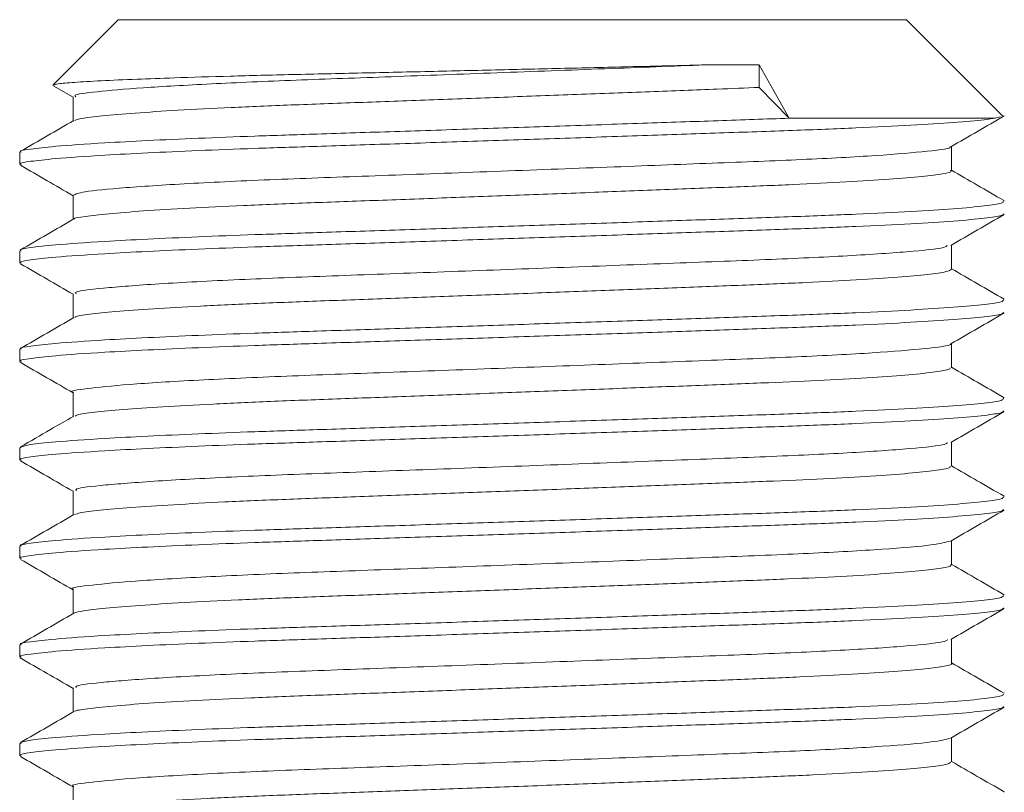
# Model space of a CAD drawing. Header units: millimetres. Extents: x 0 to 210, y 0 to 297.
# Tile 24 of 38: x 69 to 79, y 269 to 277. Entities that reach past the tile are written whole.
import ezdxf

# ---------------------------------------------------------------- set-up
doc = ezdxf.new("R2010")
doc.units = ezdxf.units.MM
doc.linetypes.add('HIDDEN', pattern=[1.905, 1.27, -0.635])
doc.layers.add('FORMAT', color=7, linetype='HIDDEN')

msp = doc.modelspace()

# ---------------------------------------------------------------- linework, layer by layer
at = {"layer": 'FORMAT', "linetype": 'Continuous', "lineweight": 15}
for p, q in [((69.592, 277.1905), (68.9309, 276.5295)), ((75.8416, 277.1905), (69.592, 277.1905)), ((77.592, 277.1905), (75.8416, 277.1905)), ((78.5664, 276.2161), (77.592, 277.1905)), ((75.5534, 276.7318), (76.0996, 276.7318)), ((76.0996, 276.7318), (76.404, 276.1905)), ((76.0996, 276.503), (76.0996, 276.7318)), ((68.9276, 276.5256), (68.9411, 276.5219)), ((68.9384, 276.5171), (69.1332, 276.4044)), ((76.404, 276.1905), (76.0996, 276.503)), ((69.1332, 276.409), (69.1332, 276.1631)), ((78.495, 276.1905), (76.404, 276.1905)), ((78.5432, 276.2049), (78.495, 276.1905)), ((78.0507, 275.6591), (78.0507, 275.9044)), ((68.592, 275.8462), (68.592, 275.7212)), ((69.1332, 275.4088), (69.1332, 275.1631)), ((78.0507, 274.659), (78.0507, 274.9044)), ((68.592, 274.8462), (68.592, 274.7212)), ((69.1332, 274.4091), (69.1332, 274.1631)), ((78.0507, 273.6588), (78.0507, 273.9044)), ((68.592, 273.8462), (68.592, 273.7212)), ((69.1332, 273.409), (69.1332, 273.163)), ((78.0507, 272.6591), (78.0507, 272.9044)), ((68.592, 272.8462), (68.592, 272.7212)), ((69.1332, 272.4088), (69.1332, 272.1631)), ((78.0507, 271.6591), (78.0507, 271.9044)), ((68.592, 271.8462), (68.592, 271.7212)), ((69.1332, 271.409), (69.1332, 271.1631)), ((78.0507, 270.6588), (78.0507, 270.9044)), ((68.592, 270.8462), (68.592, 270.7212)), ((69.1332, 270.4091), (69.1332, 270.163)), ((78.0507, 269.659), (78.0507, 269.9044)), ((68.592, 269.8462), (68.592, 269.7212)), ((69.1332, 269.4088), (69.1332, 269.1631))]:
    msp.add_line(p, q, dxfattribs=at)
at = {"layer": 'FORMAT', "linetype": 'Continuous', "lineweight": 0}
for p, q in [((78.5864, 275.3533), (78.5787, 275.3551)), ((68.6066, 272.8462), (68.5975, 272.8533)), ((78.5864, 272.3533), (78.5789, 272.3551)), ((68.6066, 269.8462), (68.5975, 269.8533)), ((78.5864, 269.3533), (78.5792, 269.355))]:
    msp.add_line(p, q, dxfattribs=at)
at = {"layer": 'FORMAT', "linetype": 'Continuous', "lineweight": 15}
for points, knots in [([(75.5534, 276.7318), (75.3409, 276.7266), (74.9105, 276.716), (74.2185, 276.6994), (73.5064, 276.6826), (72.783, 276.6659), (72.0558, 276.6493), (71.3588, 276.6342), (70.7142, 276.6178), (70.1895, 276.6018), (69.7527, 276.586), (69.4034, 276.5706), (69.1359, 276.5548), (68.9672, 276.5403), (68.9443, 276.5313), (68.9333, 276.527)], [0, 0, 0, 0, 0.075868, 0.15366, 0.229528, 0.30732, 0.388203, 0.471426, 0.552634, 0.636104, 0.700539, 0.776396, 0.854086, 0.929943, 1, 1, 1, 1]), ([(69.142, 276.1681), (69.0516, 276.1159), (68.871, 276.0114), (68.6903, 275.9069), (68.5999, 275.8547)], [0, 0, 0, 0, 0.4999682, 1, 1, 1, 1]), ([(78.0432, 275.9), (78.1335, 275.9523), (78.3143, 276.0568), (78.495, 276.1613), (78.5854, 276.2136)], [0, 0, 0, 0, 0.4999624, 1, 1, 1, 1]), ([(68.5991, 275.7133), (68.6894, 275.661), (68.8675, 275.5581), (69.0455, 275.4551), (69.1332, 275.4044)], [0, 0, 0, 0, 0.507513, 1, 1, 1, 1]), ([(78.5833, 275.3551), (78.4929, 275.4073), (78.3154, 275.5099), (78.1379, 275.6126), (78.0507, 275.663)], [0, 0, 0, 0, 0.508981, 1, 1, 1, 1]), ([(69.1417, 275.168), (69.0514, 275.1157), (68.8707, 275.0112), (68.69, 274.9068), (68.5996, 274.8545)], [0, 0, 0, 0, 0.499965, 1, 1, 1, 1]), ([(78.0431, 274.8999), (78.1334, 274.9522), (78.3141, 275.0567), (78.4948, 275.1612), (78.5851, 275.2134)], [0, 0, 0, 0, 0.499968, 1, 1, 1, 1]), ([(68.5989, 274.7134), (68.6892, 274.6611), (68.8674, 274.5581), (69.0455, 274.4551), (69.1332, 274.4044)], [0, 0, 0, 0, 0.507275, 1, 1, 1, 1]), ([(78.5856, 274.3538), (78.4952, 274.4061), (78.3169, 274.5092), (78.1386, 274.6123), (78.0507, 274.6631)], [0, 0, 0, 0, 0.5067348, 1, 1, 1, 1]), ([(69.1407, 274.1674), (69.0504, 274.1152), (68.8697, 274.0107), (68.689, 273.9063), (68.5987, 273.854)], [0, 0, 0, 0, 0.499967, 1, 1, 1, 1]), ([(78.0436, 273.9003), (78.1339, 273.9525), (78.3146, 274.057), (78.4953, 274.1615), (78.5857, 274.2137)], [0, 0, 0, 0, 0.499968, 1, 1, 1, 1]), ([(68.598, 273.7139), (68.6884, 273.6616), (68.8668, 273.5585), (69.0452, 273.4553), (69.1332, 273.4044)], [0, 0, 0, 0, 0.506564, 1, 1, 1, 1]), ([(78.5848, 273.3543), (78.4944, 273.4065), (78.3164, 273.5094), (78.1384, 273.6124), (78.0507, 273.6631)], [0, 0, 0, 0, 0.507516, 1, 1, 1, 1]), ([(69.1422, 273.1682), (69.0625, 273.1222), (68.8819, 273.0177), (68.7012, 272.9132), (68.6002, 272.8548)], [0, 0, 0, 0, 0.440956, 1, 1, 1, 1]), ([(78.0431, 272.9), (78.1334, 272.9522), (78.3142, 273.0567), (78.4949, 273.1612), (78.5853, 273.2135)], [0, 0, 0, 0, 0.499963, 1, 1, 1, 1]), ([(68.5991, 272.7133), (68.6894, 272.661), (68.8675, 272.5581), (69.0455, 272.4551), (69.1332, 272.4044)], [0, 0, 0, 0, 0.50752, 1, 1, 1, 1]), ([(78.5834, 272.355), (78.493, 272.4073), (78.3154, 272.5099), (78.1379, 272.6126), (78.0507, 272.663)], [0, 0, 0, 0, 0.5088984, 1, 1, 1, 1]), ([(69.1415, 272.1678), (69.0511, 272.1156), (68.8704, 272.0111), (68.6897, 271.9066), (68.5993, 271.8544)], [0, 0, 0, 0, 0.499965, 1, 1, 1, 1]), ([(78.0432, 271.9), (78.1335, 271.9523), (78.3142, 272.0568), (78.4949, 272.1613), (78.5853, 272.2135)], [0, 0, 0, 0, 0.499969, 1, 1, 1, 1]), ([(68.5989, 271.7134), (68.6892, 271.6611), (68.8674, 271.5581), (69.0455, 271.4551), (69.1332, 271.4044)], [0, 0, 0, 0, 0.507272, 1, 1, 1, 1]), ([(78.5857, 271.3538), (78.4954, 271.406), (78.317, 271.5091), (78.1387, 271.6122), (78.0507, 271.6631)], [0, 0, 0, 0, 0.50658, 1, 1, 1, 1]), ([(69.1408, 271.1675), (69.0505, 271.1152), (68.8698, 271.0108), (68.6891, 270.9063), (68.5987, 270.8541)], [0, 0, 0, 0, 0.499967, 1, 1, 1, 1]), ([(78.0437, 270.9004), (78.1341, 270.9526), (78.3148, 271.0571), (78.4955, 271.1616), (78.5858, 271.2138)], [0, 0, 0, 0, 0.499967, 1, 1, 1, 1]), ([(68.5981, 270.7138), (68.6885, 270.6616), (68.8669, 270.5584), (69.0452, 270.4553), (69.1332, 270.4044)], [0, 0, 0, 0, 0.50665, 1, 1, 1, 1]), ([(78.5847, 270.3543), (78.4943, 270.4066), (78.3163, 270.5095), (78.1383, 270.6124), (78.0507, 270.6631)], [0, 0, 0, 0, 0.507619, 1, 1, 1, 1]), ([(69.1425, 270.1684), (69.0522, 270.1161), (68.8715, 270.0117), (68.6908, 269.9072), (68.6004, 269.855)], [0, 0, 0, 0, 0.499968, 1, 1, 1, 1]), ([(78.043, 269.8999), (78.1333, 269.9521), (78.314, 270.0567), (78.4948, 270.1612), (78.5852, 270.2134)], [0, 0, 0, 0, 0.499963, 1, 1, 1, 1]), ([(68.5991, 269.7133), (68.6894, 269.661), (68.8675, 269.5581), (69.0455, 269.4551), (69.1332, 269.4044)], [0, 0, 0, 0, 0.507498, 1, 1, 1, 1]), ([(78.5835, 269.355), (78.4932, 269.4072), (78.3155, 269.5099), (78.1379, 269.6126), (78.0507, 269.663)], [0, 0, 0, 0, 0.508764, 1, 1, 1, 1])]:
    msp.add_open_spline(points, degree=3, knots=knots, dxfattribs=at)
at = {"layer": 'FORMAT', "linetype": 'Continuous', "lineweight": 0}
for points, knots in [([(75.5534, 276.7318), (75.2177, 276.7189), (74.5404, 276.6929), (73.4378, 276.6517), (72.3653, 276.6118), (71.3717, 276.5772), (70.5072, 276.5396), (69.8093, 276.4992), (69.3504, 276.4592), (69.1322, 276.4302), (69.1555, 276.4135), (69.1624, 276.4085)], [0, 0, 0, 0, 0.12005, 0.2421464, 0.3626335, 0.4786661, 0.5972928, 0.7169446, 0.836263, 0.9518842, 1, 1, 1, 1]), ([(76.0996, 276.503), (75.9585, 276.4975), (75.6084, 276.4839), (74.9878, 276.46), (74.2573, 276.4323), (73.5, 276.4039), (72.7523, 276.3763), (72.0217, 276.3495), (71.3421, 276.3255), (70.7206, 276.299), (70.1862, 276.2714), (69.7432, 276.243), (69.4168, 276.2153), (69.2067, 276.1898), (69.1689, 276.1749), (69.1516, 276.1681)], [0, 0, 0, 0, 0.053359, 0.132353, 0.213638, 0.292636, 0.373924, 0.45293, 0.534229, 0.613218, 0.694498, 0.773494, 0.854779, 0.933786, 1, 1, 1, 1]), ([(68.6066, 275.7212), (68.6023, 275.7236), (68.5827, 275.7345), (68.6909, 275.7529), (68.9524, 275.7825), (69.3699, 275.8115), (69.8817, 275.8391), (70.3936, 275.8621), (70.9728, 275.8845), (71.6394, 275.906), (72.4012, 275.9306), (73.234, 275.958), (74.0845, 275.9863), (74.9135, 276.0142), (75.7123, 276.0416), (76.4441, 276.0664), (77.1009, 276.0917), (77.653, 276.119), (78.0923, 276.1472), (78.3619, 276.1712), (78.4603, 276.1855), (78.495, 276.1905)], [0, 0, 0, 0, 0.015988, 0.072482, 0.130614, 0.20279, 0.250402, 0.29898, 0.346592, 0.395171, 0.451663, 0.509792, 0.566286, 0.624418, 0.680921, 0.739063, 0.795556, 0.853686, 0.910178, 0.968308, 1, 1, 1, 1]), ([(68.6066, 275.8462), (68.6023, 275.8486), (68.5827, 275.8595), (68.6909, 275.8779), (68.9524, 275.9075), (69.3699, 275.9365), (69.8817, 275.9641), (70.3936, 275.9871), (70.9728, 276.0095), (71.6394, 276.031), (72.4013, 276.0556), (73.2339, 276.083), (74.0847, 276.1113), (74.9062, 276.139), (75.6972, 276.166), (76.1663, 276.1823), (76.404, 276.1905)], [0, 0, 0, 0, 0.021714, 0.098436, 0.177383, 0.275403, 0.340064, 0.406037, 0.470698, 0.536671, 0.613391, 0.692335, 0.769058, 0.848006, 0.922968, 1, 1, 1, 1]), ([(78.035, 275.8999), (78.0363, 275.8991), (78.06, 275.8854), (77.8305, 275.8554), (77.3319, 275.8121), (76.5657, 275.7707), (75.6315, 275.7348), (74.5598, 275.6936), (73.4046, 275.6504), (72.2672, 275.6082), (71.2189, 275.5716), (70.3177, 275.5301), (69.6327, 275.4863), (69.2065, 275.4447), (69.1605, 275.4204), (69.1385, 275.4088)], [0, 0, 0, 0, 0.005073, 0.089397, 0.175001, 0.257515, 0.337294, 0.41985, 0.503939, 0.588272, 0.669549, 0.753346, 0.838936, 0.92341, 1, 1, 1, 1]), ([(78.0406, 275.659), (78.0438, 275.6573), (78.0631, 275.6473), (77.974, 275.6274), (77.7678, 275.5995), (77.4347, 275.5713), (76.9917, 275.5435), (76.4557, 275.5169), (75.8332, 275.4926), (75.1529, 275.4663), (74.422, 275.4385), (73.6742, 275.4104), (72.9172, 275.3824), (72.186, 275.3554), (71.4882, 275.3309), (70.8565, 275.3052), (70.2969, 275.2776), (69.8365, 275.2495), (69.4753, 275.2214), (69.2483, 275.1941), (69.1399, 275.1772), (69.1448, 275.1684), (69.145, 275.1679)], [0, 0, 0, 0, 0.011199, 0.066743, 0.120719, 0.176259, 0.230247, 0.2858, 0.339781, 0.395328, 0.449304, 0.504844, 0.558831, 0.614383, 0.668366, 0.723915, 0.77789, 0.833431, 0.887416, 0.942968, 0.996952, 1, 1, 1, 1]), ([(68.6066, 274.8462), (68.6023, 274.8486), (68.5827, 274.8595), (68.6909, 274.8779), (68.9524, 274.9075), (69.3699, 274.9365), (69.8817, 274.9641), (70.3936, 274.9871), (70.9728, 275.0095), (71.6394, 275.031), (72.4012, 275.0556), (73.234, 275.083), (74.0845, 275.1113), (74.9135, 275.1392), (75.7124, 275.1666), (76.4441, 275.1914), (77.1011, 275.2167), (77.6525, 275.244), (78.0943, 275.2722), (78.3999, 275.3002), (78.5721, 275.3253), (78.5758, 275.3399), (78.5774, 275.3462)], [0, 0, 0, 0, 0.014985, 0.067933, 0.122416, 0.190062, 0.234686, 0.280215, 0.32484, 0.370369, 0.423315, 0.477797, 0.530745, 0.585229, 0.638185, 0.692678, 0.745625, 0.800107, 0.853054, 0.907535, 0.960492, 1, 1, 1, 1]), ([(68.6066, 274.7212), (68.6023, 274.7236), (68.5827, 274.7345), (68.6909, 274.7529), (68.9524, 274.7825), (69.3699, 274.8115), (69.8817, 274.8391), (70.3936, 274.8621), (70.9728, 274.8845), (71.6394, 274.906), (72.4012, 274.9306), (73.234, 274.958), (74.0845, 274.9863), (74.9135, 275.0142), (75.7124, 275.0416), (76.4441, 275.0664), (77.1011, 275.0917), (77.6525, 275.119), (78.0943, 275.1472), (78.3999, 275.1752), (78.5721, 275.2003), (78.5758, 275.2149), (78.5774, 275.2212)], [0, 0, 0, 0, 0.014985, 0.067933, 0.122416, 0.190062, 0.234686, 0.280215, 0.32484, 0.370369, 0.423315, 0.477797, 0.530745, 0.585229, 0.638185, 0.692678, 0.745625, 0.800107, 0.853054, 0.907535, 0.960492, 1, 1, 1, 1]), ([(78.0073, 274.8995), (78.0016, 274.8926), (77.9849, 274.8724), (77.6321, 274.8353), (76.9961, 274.7919), (76.1294, 274.7532), (75.1083, 274.7148), (73.9807, 274.6718), (72.8324, 274.629), (71.7483, 274.5902), (70.7763, 274.5529), (69.9661, 274.5099), (69.4106, 274.4662), (69.1382, 274.4332), (69.1612, 274.4145), (69.1684, 274.4086)], [0, 0, 0, 0, 0.043696, 0.129029, 0.214292, 0.296653, 0.378985, 0.462714, 0.54658, 0.627874, 0.708317, 0.793352, 0.878845, 0.961916, 1, 1, 1, 1]), ([(78.05, 274.659), (78.0389, 274.6506), (78.0163, 274.6334), (77.8244, 274.6059), (77.5186, 274.5776), (77.102, 274.5498), (76.582, 274.5225), (75.9819, 274.4982), (75.3082, 274.4723), (74.5921, 274.445), (73.8409, 274.4167), (73.0895, 274.3888), (72.3454, 274.3613), (71.6433, 274.3364), (70.9905, 274.3112), (70.4172, 274.284), (69.9299, 274.2558), (69.5481, 274.2278), (69.2875, 274.2001), (69.1562, 274.1805), (69.154, 274.1697), (69.1535, 274.1673)], [0, 0, 0, 0, 0.053315, 0.108808, 0.16274, 0.218235, 0.272176, 0.327681, 0.38161, 0.437102, 0.491032, 0.546525, 0.600466, 0.655972, 0.709899, 0.765391, 0.819319, 0.874809, 0.92875, 0.984255, 1, 1, 1, 1]), ([(68.6066, 273.8462), (68.6023, 273.8486), (68.5827, 273.8595), (68.6909, 273.8779), (68.9524, 273.9075), (69.3699, 273.9365), (69.8817, 273.9641), (70.3936, 273.9871), (70.9728, 274.0095), (71.6394, 274.031), (72.4012, 274.0556), (73.234, 274.083), (74.0845, 274.1113), (74.9135, 274.1392), (75.7124, 274.1666), (76.4441, 274.1914), (77.1011, 274.2167), (77.6525, 274.244), (78.0943, 274.2722), (78.3999, 274.3002), (78.5721, 274.3253), (78.5758, 274.3399), (78.5774, 274.3462)], [0, 0, 0, 0, 0.014985, 0.067933, 0.122416, 0.190062, 0.234686, 0.280215, 0.32484, 0.370369, 0.423315, 0.477797, 0.530745, 0.585229, 0.638185, 0.692678, 0.745625, 0.800107, 0.853054, 0.907535, 0.960492, 1, 1, 1, 1]), ([(68.6066, 273.7212), (68.6023, 273.7236), (68.5827, 273.7345), (68.6909, 273.7529), (68.9524, 273.7825), (69.3699, 273.8115), (69.8817, 273.8391), (70.3936, 273.8621), (70.9728, 273.8845), (71.6394, 273.906), (72.4012, 273.9306), (73.234, 273.958), (74.0845, 273.9863), (74.9135, 274.0142), (75.7124, 274.0416), (76.4441, 274.0664), (77.1011, 274.0917), (77.6525, 274.119), (78.0943, 274.1472), (78.3999, 274.1752), (78.5721, 274.2003), (78.5758, 274.2149), (78.5774, 274.2212)], [0, 0, 0, 0, 0.014985, 0.067933, 0.122416, 0.190062, 0.234686, 0.280215, 0.32484, 0.370369, 0.423315, 0.477797, 0.530745, 0.585229, 0.638185, 0.692678, 0.745625, 0.800107, 0.853054, 0.907535, 0.960492, 1, 1, 1, 1]), ([(78.0397, 273.9002), (78.0404, 273.8998), (78.0645, 273.8868), (77.8499, 273.8579), (77.3747, 273.815), (76.6225, 273.7732), (75.6885, 273.737), (74.6115, 273.6956), (73.4527, 273.6522), (72.3154, 273.6099), (71.2693, 273.5736), (70.3691, 273.5326), (69.6616, 273.4894), (69.2565, 273.4465), (69.0886, 273.4226), (69.135, 273.4093), (69.1359, 273.409)], [0, 0, 0, 0, 0.002348, 0.08504, 0.169126, 0.252661, 0.333256, 0.416481, 0.501395, 0.585159, 0.665824, 0.748776, 0.833656, 0.91763, 0.998425, 1, 1, 1, 1]), ([(78.0383, 273.6587), (78.0363, 273.6522), (78.0316, 273.6374), (77.8749, 273.6121), (77.5998, 273.5841), (77.2034, 273.5559), (76.7094, 273.5287), (76.1216, 273.5034), (75.4677, 273.4785), (74.7543, 273.4511), (74.0145, 273.4232), (73.2559, 273.3949), (72.5135, 273.3675), (71.7951, 273.3416), (71.1341, 273.3173), (70.5372, 273.2901), (70.0327, 273.2623), (69.6233, 273.2339), (69.3367, 273.2064), (69.1767, 273.1845), (69.163, 273.1722), (69.1584, 273.1681)], [0, 0, 0, 0, 0.041478, 0.095519, 0.151127, 0.205178, 0.260796, 0.314847, 0.370465, 0.424506, 0.480114, 0.534163, 0.58978, 0.643831, 0.699451, 0.753492, 0.8091, 0.863148, 0.918764, 0.972816, 1, 1, 1, 1]), ([(68.6042, 272.8549), (68.6293, 272.8625), (68.6819, 272.8785), (68.9574, 272.9074), (69.369, 272.9365), (69.8819, 272.9641), (70.3935, 272.9871), (70.9728, 273.0095), (71.6394, 273.031), (72.4012, 273.0556), (73.234, 273.083), (74.0845, 273.1113), (74.9135, 273.1392), (75.7124, 273.1666), (76.4441, 273.1914), (77.1011, 273.2167), (77.6525, 273.244), (78.0943, 273.2722), (78.3999, 273.3002), (78.5721, 273.3253), (78.5758, 273.3399), (78.5774, 273.3462)], [0, 0, 0, 0, 0.0505833, 0.106081, 0.1749859, 0.2204405, 0.2668173, 0.312272, 0.3586493, 0.4125809, 0.4680764, 0.5220104, 0.577508, 0.6314505, 0.6869579, 0.7408901, 0.7963864, 0.8503186, 0.9058141, 0.9597567, 1, 1, 1, 1]), ([(68.6066, 272.7212), (68.6023, 272.7236), (68.5827, 272.7345), (68.6909, 272.7529), (68.9524, 272.7825), (69.3699, 272.8115), (69.8817, 272.8391), (70.3936, 272.8621), (70.9728, 272.8845), (71.6394, 272.906), (72.4012, 272.9306), (73.234, 272.958), (74.0845, 272.9863), (74.9135, 273.0142), (75.7124, 273.0416), (76.4441, 273.0664), (77.1011, 273.0917), (77.6525, 273.119), (78.0943, 273.1472), (78.3999, 273.1752), (78.5721, 273.2003), (78.5758, 273.2149), (78.5774, 273.2212)], [0, 0, 0, 0, 0.014985, 0.067933, 0.122416, 0.190062, 0.234686, 0.280215, 0.32484, 0.370369, 0.423315, 0.477797, 0.530745, 0.585229, 0.638185, 0.692678, 0.745625, 0.800107, 0.853054, 0.907535, 0.960492, 1, 1, 1, 1]), ([(78.0078, 272.8995), (78.0041, 272.8932), (77.9924, 272.8738), (77.6571, 272.8375), (77.0402, 272.7944), (76.1922, 272.7555), (75.1835, 272.7177), (74.057, 272.6747), (72.8957, 272.6314), (71.7956, 272.5918), (70.8136, 272.5546), (69.9977, 272.5117), (69.4321, 272.4684), (69.1457, 272.4344), (69.162, 272.4151), (69.1676, 272.4084)], [0, 0, 0, 0, 0.040026, 0.124566, 0.209186, 0.291104, 0.372463, 0.456862, 0.541588, 0.623839, 0.704922, 0.78916, 0.873971, 0.956538, 1, 1, 1, 1]), ([(78.0353, 272.6588), (78.0381, 272.6545), (78.0461, 272.6416), (77.9212, 272.6185), (77.672, 272.5903), (77.3035, 272.5623), (76.8273, 272.5346), (76.2634, 272.5089), (75.6181, 272.4844), (74.9215, 272.4575), (74.1806, 272.4294), (73.4297, 272.4013), (72.6765, 272.3735), (71.956, 272.3472), (71.2756, 272.323), (70.6669, 272.2964), (70.1366, 272.2685), (69.7076, 272.2404), (69.3898, 272.2125), (69.1963, 272.1881), (69.166, 272.1738), (69.1533, 272.1678)], [0, 0, 0, 0, 0.028797, 0.084325, 0.138287, 0.193813, 0.247789, 0.30333, 0.357295, 0.412826, 0.466789, 0.522316, 0.576291, 0.631832, 0.685799, 0.741331, 0.795295, 0.850822, 0.904797, 0.960337, 1, 1, 1, 1]), ([(68.6066, 271.8462), (68.6023, 271.8486), (68.5827, 271.8595), (68.6909, 271.8779), (68.9524, 271.9075), (69.3699, 271.9365), (69.8817, 271.9641), (70.3936, 271.9871), (70.9728, 272.0095), (71.6394, 272.031), (72.4012, 272.0556), (73.234, 272.083), (74.0845, 272.1113), (74.9135, 272.1392), (75.7124, 272.1666), (76.4441, 272.1914), (77.1011, 272.2167), (77.6525, 272.244), (78.0943, 272.2722), (78.3999, 272.3002), (78.5721, 272.3253), (78.5758, 272.3399), (78.5774, 272.3462)], [0, 0, 0, 0, 0.014985, 0.067933, 0.122416, 0.190062, 0.234686, 0.280215, 0.32484, 0.370369, 0.423315, 0.477797, 0.530745, 0.585229, 0.638185, 0.692678, 0.745625, 0.800107, 0.853054, 0.907535, 0.960492, 1, 1, 1, 1]), ([(68.6066, 271.7212), (68.6023, 271.7236), (68.5827, 271.7345), (68.6909, 271.7529), (68.9524, 271.7825), (69.3699, 271.8115), (69.8817, 271.8391), (70.3936, 271.8621), (70.9728, 271.8845), (71.6394, 271.906), (72.4012, 271.9306), (73.234, 271.958), (74.0845, 271.9863), (74.9135, 272.0142), (75.7124, 272.0416), (76.4441, 272.0664), (77.1011, 272.0917), (77.6525, 272.119), (78.0943, 272.1472), (78.3999, 272.1752), (78.5721, 272.2003), (78.5758, 272.2149), (78.5774, 272.2212)], [0, 0, 0, 0, 0.014985, 0.067933, 0.122416, 0.190062, 0.234686, 0.280215, 0.32484, 0.370369, 0.423315, 0.477797, 0.530745, 0.585229, 0.638185, 0.692678, 0.745625, 0.800107, 0.853054, 0.907535, 0.960492, 1, 1, 1, 1]), ([(78.0394, 271.9001), (77.9929, 271.8869), (77.8973, 271.8598), (77.3859, 271.8162), (76.6421, 271.774), (75.6999, 271.7374), (74.6158, 271.6957), (73.4543, 271.6523), (72.3216, 271.6102), (71.2852, 271.5741), (70.3906, 271.5337), (69.679, 271.4906), (69.2636, 271.4476), (69.0898, 271.4232), (69.1368, 271.4095), (69.1385, 271.409)], [0, 0, 0, 0, 0.081031, 0.166648, 0.250928, 0.332198, 0.416077, 0.501683, 0.584635, 0.664515, 0.746595, 0.830633, 0.915362, 0.996871, 1, 1, 1, 1]), ([(78.0367, 271.6589), (78.0408, 271.6563), (78.0578, 271.6455), (77.9585, 271.6245), (77.7413, 271.5968), (77.3942, 271.5685), (76.9451, 271.5409), (76.3955, 271.5143), (75.7716, 271.4903), (75.0798, 271.4635), (74.3523, 271.4359), (73.5965, 271.4075), (72.8473, 271.3798), (72.1124, 271.3528), (71.426, 271.3287), (70.7953, 271.3024), (70.2496, 271.275), (69.7937, 271.2466), (69.4519, 271.2188), (69.218, 271.1918), (69.1678, 271.1755), (69.1428, 271.1674)], [0, 0, 0, 0, 0.017193, 0.071112, 0.126594, 0.180519, 0.236007, 0.289937, 0.345432, 0.399351, 0.454833, 0.508756, 0.564243, 0.618173, 0.673669, 0.727588, 0.78307, 0.836991, 0.892476, 0.946407, 1, 1, 1, 1]), ([(68.6066, 270.8462), (68.6023, 270.8486), (68.5827, 270.8595), (68.6909, 270.8779), (68.9524, 270.9075), (69.3699, 270.9365), (69.8817, 270.9641), (70.3936, 270.9871), (70.9728, 271.0095), (71.6394, 271.031), (72.4012, 271.0556), (73.234, 271.083), (74.0845, 271.1113), (74.9135, 271.1392), (75.7124, 271.1666), (76.4441, 271.1914), (77.1011, 271.2167), (77.6525, 271.244), (78.0943, 271.2722), (78.3999, 271.3002), (78.5721, 271.3253), (78.5758, 271.3399), (78.5774, 271.3462)], [0, 0, 0, 0, 0.014985, 0.067933, 0.122416, 0.190062, 0.234686, 0.280215, 0.32484, 0.370369, 0.423315, 0.477797, 0.530745, 0.585229, 0.638185, 0.692678, 0.745625, 0.800107, 0.853054, 0.907535, 0.960492, 1, 1, 1, 1]), ([(68.6066, 270.7212), (68.6023, 270.7236), (68.5827, 270.7345), (68.6909, 270.7529), (68.9524, 270.7825), (69.3699, 270.8115), (69.8817, 270.8391), (70.3936, 270.8621), (70.9728, 270.8845), (71.6394, 270.906), (72.4012, 270.9306), (73.234, 270.958), (74.0845, 270.9863), (74.9135, 271.0142), (75.7124, 271.0416), (76.4441, 271.0664), (77.1011, 271.0917), (77.6525, 271.119), (78.0943, 271.1472), (78.3999, 271.1752), (78.5721, 271.2003), (78.5758, 271.2149), (78.5774, 271.2212)], [0, 0, 0, 0, 0.014985, 0.067933, 0.122416, 0.190062, 0.234686, 0.280215, 0.32484, 0.370369, 0.423315, 0.477797, 0.530745, 0.585229, 0.638185, 0.692678, 0.745625, 0.800107, 0.853054, 0.907535, 0.960492, 1, 1, 1, 1]), ([(78.0092, 270.8999), (78.0054, 270.8936), (77.9939, 270.8742), (77.6643, 270.8382), (77.0582, 270.7955), (76.2197, 270.7565), (75.2131, 270.7189), (74.0798, 270.6755), (72.9089, 270.6319), (71.7991, 270.592), (70.8149, 270.5547), (70.0026, 270.512), (69.4392, 270.4691), (69.15, 270.435), (69.1622, 270.4156), (69.1666, 270.4087)], [0, 0, 0, 0, 0.040402, 0.124063, 0.207846, 0.289046, 0.370921, 0.455921, 0.541312, 0.62422, 0.705929, 0.789305, 0.873259, 0.955054, 1, 1, 1, 1]), ([(78.0469, 270.6588), (78.0482, 270.6583), (78.0689, 270.6493), (77.9906, 270.6309), (77.8024, 270.6031), (77.4832, 270.5749), (77.0537, 270.547), (76.5292, 270.5201), (75.9162, 270.4958), (75.243, 270.4698), (74.5166, 270.4421), (73.7706, 270.414), (73.0127, 270.3859), (72.2779, 270.3588), (71.5739, 270.334), (70.9335, 270.3087), (70.363, 270.2811), (69.8899, 270.2532), (69.5149, 270.2249), (69.2706, 270.1976), (69.1501, 270.1793), (69.1512, 270.1696), (69.1514, 270.1682)], [0, 0, 0, 0, 0.003576, 0.05921, 0.113273, 0.168902, 0.222975, 0.278617, 0.332685, 0.388322, 0.442384, 0.498014, 0.552086, 0.607727, 0.661797, 0.717436, 0.771498, 0.827127, 0.881198, 0.936838, 0.990909, 1, 1, 1, 1]), ([(68.6048, 269.855), (68.6297, 269.8626), (68.6822, 269.8786), (68.9574, 269.9074), (69.369, 269.9365), (69.8819, 269.9641), (70.3935, 269.9871), (70.9728, 270.0095), (71.6394, 270.031), (72.4012, 270.0556), (73.234, 270.083), (74.0845, 270.1113), (74.9135, 270.1392), (75.7124, 270.1666), (76.4441, 270.1914), (77.1011, 270.2167), (77.6525, 270.244), (78.0943, 270.2722), (78.3999, 270.3002), (78.5721, 270.3253), (78.5758, 270.3399), (78.5774, 270.3462)], [0, 0, 0, 0, 0.050314, 0.105828, 0.174752, 0.22022, 0.26661, 0.312077, 0.358468, 0.412414, 0.467926, 0.521875, 0.577388, 0.631346, 0.686869, 0.740817, 0.796329, 0.850276, 0.905787, 0.959745, 1, 1, 1, 1]), ([(68.6066, 269.7212), (68.6023, 269.7236), (68.5827, 269.7345), (68.6909, 269.7529), (68.9524, 269.7825), (69.3699, 269.8115), (69.8817, 269.8391), (70.3936, 269.8621), (70.9728, 269.8845), (71.6394, 269.906), (72.4012, 269.9306), (73.234, 269.958), (74.0845, 269.9863), (74.9135, 270.0142), (75.7124, 270.0416), (76.4441, 270.0664), (77.1011, 270.0917), (77.6525, 270.119), (78.0943, 270.1472), (78.3999, 270.1752), (78.5721, 270.2003), (78.5758, 270.2149), (78.5774, 270.2212)], [0, 0, 0, 0, 0.014985, 0.067933, 0.122416, 0.190062, 0.234686, 0.280215, 0.32484, 0.370369, 0.423315, 0.477797, 0.530745, 0.585229, 0.638185, 0.692678, 0.745625, 0.800107, 0.853054, 0.907535, 0.960492, 1, 1, 1, 1]), ([(78.037, 269.8999), (77.9916, 269.8869), (77.8978, 269.8598), (77.3909, 269.8167), (76.659, 269.7748), (75.7392, 269.7389), (74.6806, 269.6982), (73.5288, 269.655), (72.385, 269.6124), (71.3233, 269.5756), (70.4068, 269.5347), (69.684, 269.491), (69.2658, 269.448), (69.0935, 269.4234), (69.1389, 269.4096), (69.1418, 269.4087)], [0, 0, 0, 0, 0.0803927, 0.1660008, 0.248813, 0.3286333, 0.4108679, 0.4949254, 0.5795287, 0.6609349, 0.7443831, 0.8299199, 0.9146486, 0.9947134, 1, 1, 1, 1]), ([(78.0433, 269.6589), (78.0377, 269.6517), (78.0255, 269.6357), (77.8544, 269.6095), (77.5643, 269.5812), (77.1611, 269.5533), (76.6532, 269.5259), (76.063, 269.5013), (75.3969, 269.4758), (74.6859, 269.4485), (73.9373, 269.4203), (73.1855, 269.3923), (72.4385, 269.3647), (71.7307, 269.3394), (71.0697, 269.3146), (70.4861, 269.2875), (69.9863, 269.2594), (69.5909, 269.2313), (69.3138, 269.2036), (69.167, 269.1827), (69.1585, 269.1709), (69.1561, 269.1676)], [0, 0, 0, 0, 0.046377, 0.1019, 0.15586, 0.211384, 0.265354, 0.32089, 0.374848, 0.43037, 0.484328, 0.539849, 0.59382, 0.649356, 0.703314, 0.758837, 0.812795, 0.868316, 0.922286, 0.977822, 1, 1, 1, 1])]:
    msp.add_open_spline(points, degree=3, knots=knots, dxfattribs=at)

doc.saveas('drawing.dxf')
